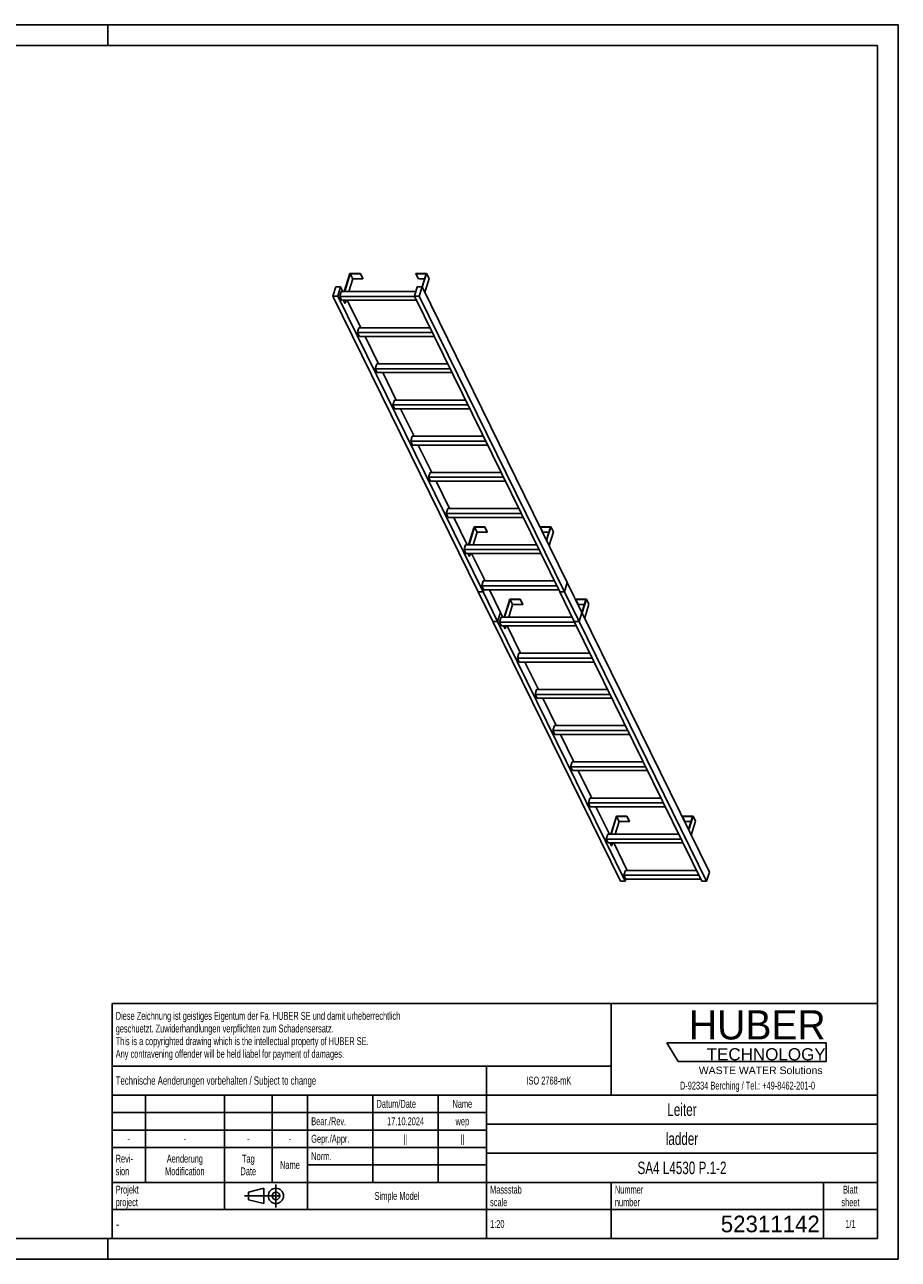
# Model space of a CAD drawing. Header units: millimetres. Extents: x 0 to 8400, y 0 to 5940.
# Tile 2 of 2: x 4200 to 8400, y 0 to 5940. Entities that reach past the tile are written whole.
import ezdxf

# ---------------------------------------------------------------- set-up
doc = ezdxf.new("R2010")
doc.units = ezdxf.units.MM
doc.header["$LTSCALE"] = 462
doc.linetypes.add('CENTER', pattern=[0.6, 0.375, -0.075, 0.075, -0.075])
doc.layers.get('0').update_dxf_attribs({"linetype": 'CONTINUOUS'})
doc.layers.add('HUBER_Logo_BL1', color=7, linetype='CONTINUOUS')
doc.styles.get("Standard").update_dxf_attribs({"font": 'txt', "width": 0.7})
doc.styles.add('TEXTSTYLE_2', font='txt')
doc.styles.add('TEXTSTYLE_3', font='arial.ttf')
doc.styles.add('TEXTSTYLE_4', font='txt', dxfattribs={"width": 0.8})
doc.styles.add('TEXTSTYLE_5', font='txt')

# ---------------------------------------------------------------- blocks, each defined once
blk = doc.blocks.new('HUBER_LOGO_BL1', base_point=(7675, 1007.5))
at = {"layer": 'HUBER_Logo_BL1', "color": 5, "linetype": 'Continuous'}
for p, q in [((8052.9, 1042), (7287.9, 1042)), ((7287.9, 1042), (7341.9, 952)), ((8052.9, 1042), (8052.9, 952)), ((7341.9, 952), (8052.9, 952))]:
    blk.add_line(p, q, dxfattribs=at)
at = {"layer": 'HUBER_Logo_BL1', "color": 2, "linetype": 'Continuous', "attachment_point": 3, "line_spacing_factor": 0.78}
for s, insert, char_height, width, style in [('HUBER\\P\\fArial;\\H58.5;TECHNOLOGY ', (8050.7, 1198.2), 140.4, 775.343, 'TEXTSTYLE_2'), ('WASTE WATER Solutions', (8036, 927.2), 36, 594.067, 'TEXTSTYLE_3')]:
    blk.add_mtext(s, dxfattribs=dict(at, insert=insert, char_height=char_height, width=width, style=style))
at = {"layer": 'HUBER_Logo_BL1', "color": 2, "linetype": 'Continuous', "insert": (7675, 854.8), "char_height": 38, "width": 1621.786, "attachment_point": 2, "line_spacing_factor": 0.96}
blk.add_mtext('D-92334 Berching / Tel.: +49-8462-201-0', dxfattribs=at)
blk = doc.blocks.new('PROJEKTIONSMETHODE_1_BL2', base_point=(5360, 305))
at = {"color": 2, "linetype": 'CENTER'}
for p, q in [((5407.7, 360), (5407.7, 250)), ((5257.3, 305), (5462.7, 305))]:
    blk.add_line(p, q, dxfattribs=at)
at = {"color": 2, "linetype": 'Continuous'}
for p, q in [((5275.7, 323.3), (5349, 341.7)), ((5275.7, 286.7), (5275.7, 323.3)), ((5349, 268.3), (5349, 341.7)), ((5275.7, 286.7), (5349, 268.3))]:
    blk.add_line(p, q, dxfattribs=at)
for radius in [36.7, 18.3]:
    blk.add_circle((5407.7, 305), radius, dxfattribs=at)
blk = doc.blocks.new('*T14')
at = {"color": 3, "linetype": 'Continuous'}
for p, q in [((0, 0), (3680, 0)), ((0, 0), (0, -1130)), ((2400, 0), (2400, -440)), ((3680, 0), (3680, -1130)), ((0, -300), (2400, -300)), ((1800, -300), (1800, -1130)), ((0, -440), (3680, -440)), ((160, -440), (160, -860)), ((540, -440), (540, -990)), ((770, -440), (770, -860)), ((940, -440), (940, -990)), ((1254, -440), (1254, -860)), ((1568, -440), (1568, -860)), ((0, -524), (1800, -524)), ((1800, -580), (3680, -580)), ((0, -608), (1800, -608)), ((0, -692), (1800, -692)), ((1800, -720), (3680, -720)), ((940, -776), (1800, -776)), ((0, -860), (3680, -860)), ((2400, -860), (2400, -1130)), ((3420, -860), (3420, -1130)), ((0, -990), (3680, -990)), ((0, -1130), (3680, -1130))]:
    blk.add_line(p, q, dxfattribs=at)
at = {"color": 2, "linetype": 'Continuous', "line_spacing_factor": 0.96}
for s, insert, char_height, width, attachment_point in [('Diese Zeichnung ist geistiges Eigentum der Fa. HUBER SE und damit urheberrechtlich \\Pgeschuetzt. Zuwiderhandlungen verpflichten zum Schadensersatz.\\PThis is a copyrighted drawing which is the intellectual property of HUBER SE.\\PAny contravening offender will be held liabel for payment of damages.', (17.5, -39.8), 38, 4429.714, 1), ('Technische Aenderungen vorbehalten / Subject to change', (17.5, -350), 40, 3049.524, 1), ('ISO 2768-mK', (2100, -351), 38, 665.905, 2), ('Datum/Date', (1271.5, -463), 38, 584.476, 1), ('Name', (1684, -463), 38, 253.333, 2), ('Leiter', (2740, -480), 60, 480, 2), ('Bear./Rev.', (957.5, -547), 38, 544.667, 1), ('17.10.2024', (1411, -547), 38, 546.476, 2), ('wep', (1684, -547), 38, 199.048, 2), ('-', (80, -631), 38, 68.762, 2), ('-', (350, -631), 38, 68.762, 2), ('-', (655, -631), 38, 68.762, 2), ('-', (855, -631), 38, 68.762, 2), ('Gepr./Appr.', (957.5, -631), 38, 598.952, 1), ('||', (1411, -631), 38, 101.333, 2), ('||', (1684, -631), 38, 101.333, 2), ('ladder', (2740, -620), 60, 502.857, 2), ('Revi-\\Psion', (17.5, -726.6), 38, 276.857, 1), ('Aenderung\\PModification', (350, -726.6), 38, 606.19, 2), ('Tag\\PDate', (655, -726.6), 38, 235.238, 2), ('Name', (855, -757), 38, 253.333, 2), ('Norm. ', (957.5, -715), 38, 351.048, 1), ('SA4 L4530 P.1-2', (2740, -760), 60, 1351.429, 2), ('Projekt\\Pproject', (17.5, -875.6), 38, 367.333, 1), ('Massstab\\Pscale', (1817.5, -875.6), 38, 448.762, 1), ('Nummer\\Pnumber', (2417.5, -875.6), 38, 372.762, 1), ('Blatt\\Psheet', (3550, -875.6), 38, 275.048, 2), ('Simple Model', (1370, -906), 38, 656.857, 2), ('1:20', (1817.5, -1041), 38, 204.476, 1), ('1/1', (3550, -1041), 38, 159.238, 2)]:
    blk.add_mtext(s, dxfattribs=dict(at, insert=insert, char_height=char_height, width=width, attachment_point=attachment_point))
for s, insert, char_height, width, attachment_point, style in [('-', (17.5, -1035), 50, 36.667, 1, 'TEXTSTYLE_4'), ('52311142', (3402.5, -1020), 80, 946.667, 3, 'TEXTSTYLE_5')]:
    blk.add_mtext(s, dxfattribs=dict(at, insert=insert, char_height=char_height, width=width, attachment_point=attachment_point, style=style))

msp = doc.modelspace()

# ---------------------------------------------------------------- linework, layer by layer
at = {"color": 7, "linetype": 'Continuous'}
for p, q in [((0, 5940), (8400, 5940)), ((8400, 0), (8400, 5940)), ((5763.456, 4743.212), (5736.54, 4656.111)), ((5738.382, 4656.111), (5764.814, 4741.645)), ((5777.016, 4716.781), (5758.267, 4656.111)), ((5814.115, 4743.212), (5763.456, 4743.212)), ((5764.814, 4741.645), (5777.016, 4716.781)), ((5764.814, 4741.645), (5813.63, 4741.645)), ((5777.016, 4716.781), (5825.832, 4716.781)), ((5813.63, 4741.645), (5814.115, 4743.212)), ((5813.63, 4741.645), (5825.832, 4716.781)), ((5814.115, 4743.212), (5826.316, 4718.347)), ((5825.832, 4716.781), (5826.316, 4718.347)), ((6081.222, 4743.212), (6080.738, 4741.645)), ((6080.738, 4741.645), (6092.94, 4716.781)), ((6080.738, 4741.645), (6129.554, 4741.645)), ((6131.881, 4743.212), (6081.222, 4743.212)), ((6092.94, 4716.781), (6121.871, 4716.781)), ((6129.554, 4741.645), (6110.233, 4679.121)), ((6111.367, 4676.83), (6131.881, 4743.212)), ((6123.569, 4651.965), (6144.082, 4718.347)), ((6131.881, 4743.212), (6144.082, 4718.347)), ((5695.766, 4679.118), (5681.969, 4634.468)), ((6380.515, 3210.981), (5681.969, 4634.468)), ((5681.969, 4634.468), (5704.995, 4634.468)), ((5718.793, 4679.118), (5695.766, 4679.118)), ((5704.995, 4634.468), (5718.793, 4679.118)), ((6403.541, 3210.981), (5704.995, 4634.468)), ((5721.626, 4656.111), (5714.364, 4632.611)), ((5730.083, 4656.111), (5718.793, 4679.118)), ((6080.108, 4656.111), (5721.626, 4656.111)), ((6087.217, 4679.118), (6073.42, 4634.468)), ((6771.966, 3210.981), (6073.42, 4634.468)), ((6073.42, 4634.468), (6096.446, 4634.468)), ((6110.244, 4679.118), (6087.217, 4679.118)), ((6096.446, 4634.468), (6110.244, 4679.118)), ((6794.992, 3210.981), (6096.446, 4634.468)), ((6808.79, 3255.631), (6110.244, 4679.118)), ((5723.515, 4613.963), (5714.364, 4632.611)), ((6074.331, 4632.611), (5714.364, 4632.611)), ((5723.515, 4613.963), (6083.482, 4613.963)), ((5739.348, 4600.848), (5732.912, 4613.963)), ((5734.754, 4613.963), (5741.19, 4600.848)), ((5739.348, 4600.848), (5741.19, 4600.848)), ((5745.243, 4613.963), (5741.19, 4600.848)), ((5815.495, 4482.06), (5750.767, 4613.963)), ((5807.038, 4482.06), (5799.776, 4458.56)), ((5808.927, 4439.912), (5799.776, 4458.56)), ((6159.743, 4458.56), (5799.776, 4458.56)), ((6148.211, 4482.06), (5807.038, 4482.06)), ((5808.927, 4439.912), (6168.894, 4439.912)), ((5900.907, 4308.009), (5836.178, 4439.912)), ((5892.449, 4308.009), (5885.187, 4284.509)), ((5894.339, 4265.861), (5885.187, 4284.509)), ((6245.155, 4284.509), (5885.187, 4284.509)), ((6233.622, 4308.009), (5892.449, 4308.009)), ((5894.339, 4265.861), (6254.306, 4265.861)), ((5986.318, 4133.958), (5921.59, 4265.861)), ((5977.861, 4133.958), (5970.599, 4110.459)), ((5979.75, 4091.81), (5970.599, 4110.459)), ((6330.566, 4110.459), (5970.599, 4110.459)), ((6319.034, 4133.958), (5977.861, 4133.958)), ((5979.75, 4091.81), (6339.717, 4091.81)), ((6071.73, 3959.908), (6007.002, 4091.81)), ((6063.273, 3959.908), (6056.011, 3936.408)), ((6415.978, 3936.408), (6056.011, 3936.408)), ((6065.162, 3917.76), (6056.011, 3936.408)), ((6404.446, 3959.908), (6063.273, 3959.908)), ((6065.162, 3917.76), (6425.129, 3917.76)), ((6157.142, 3785.857), (6092.413, 3917.76)), ((6148.685, 3785.857), (6141.423, 3762.357)), ((6150.574, 3743.709), (6141.423, 3762.357)), ((6501.39, 3762.357), (6141.423, 3762.357)), ((6489.858, 3785.857), (6148.685, 3785.857)), ((6150.574, 3743.709), (6510.541, 3743.709)), ((6242.554, 3611.806), (6177.825, 3743.709)), ((6234.096, 3611.806), (6226.834, 3588.306)), ((6235.986, 3569.658), (6226.834, 3588.306)), ((6586.801, 3588.306), (6226.834, 3588.306)), ((6575.269, 3611.806), (6234.096, 3611.806)), ((6235.986, 3569.658), (6595.953, 3569.658)), ((6327.965, 3437.755), (6263.237, 3569.658)), ((6361.338, 3524.856), (6334.422, 3437.755)), ((6336.264, 3437.755), (6362.696, 3523.289)), ((6411.997, 3524.856), (6361.338, 3524.856)), ((6374.898, 3498.425), (6362.696, 3523.289)), ((6362.696, 3523.289), (6411.512, 3523.289)), ((6411.512, 3523.289), (6411.997, 3524.856)), ((6423.714, 3498.425), (6411.512, 3523.289)), ((6424.198, 3499.992), (6411.997, 3524.856)), ((6679.104, 3524.856), (6678.62, 3523.289)), ((6690.822, 3498.425), (6678.62, 3523.289)), ((6678.62, 3523.289), (6727.436, 3523.289)), ((6729.763, 3524.856), (6679.104, 3524.856)), ((6727.436, 3523.289), (6708.119, 3460.777)), ((6709.249, 3458.474), (6729.763, 3524.856)), ((6741.964, 3499.992), (6729.763, 3524.856)), ((6356.15, 3437.755), (6374.898, 3498.425)), ((6374.898, 3498.425), (6423.714, 3498.425)), ((6423.714, 3498.425), (6424.198, 3499.992)), ((6690.822, 3498.425), (6719.753, 3498.425)), ((6721.451, 3433.61), (6741.964, 3499.992)), ((6319.508, 3437.755), (6312.246, 3414.255)), ((6672.213, 3414.255), (6312.246, 3414.255)), ((6321.397, 3395.607), (6312.246, 3414.255)), ((6660.681, 3437.755), (6319.508, 3437.755)), ((6321.397, 3395.607), (6681.364, 3395.607)), ((6337.23, 3382.493), (6330.794, 3395.607)), ((6339.072, 3382.493), (6332.636, 3395.607)), ((6339.072, 3382.493), (6343.125, 3395.607)), ((6413.377, 3263.705), (6348.649, 3395.607)), ((6337.23, 3382.493), (6339.072, 3382.493)), ((6380.515, 3210.981), (6380.564, 3210.981)), ((6380.56, 3210.967), (6380.545, 3210.919)), ((6450.644, 3068.073), (6380.545, 3210.919)), ((6380.545, 3210.919), (6403.572, 3210.919)), ((6380.564, 3210.981), (6380.56, 3210.967)), ((6380.564, 3210.981), (6403.541, 3210.981)), ((6404.92, 3263.705), (6397.658, 3240.205)), ((6406.809, 3221.556), (6397.658, 3240.205)), ((6757.625, 3240.205), (6397.658, 3240.205)), ((6403.541, 3210.981), (6406.809, 3221.556)), ((6403.572, 3210.919), (6403.586, 3210.967)), ((6473.67, 3068.073), (6403.572, 3210.919)), ((6403.586, 3210.967), (6406.854, 3221.542)), ((6746.093, 3263.705), (6404.92, 3263.705)), ((6406.809, 3221.556), (6766.776, 3221.556)), ((6406.854, 3221.542), (6406.859, 3221.556)), ((6487.468, 3112.723), (6434.06, 3221.556)), ((6771.966, 3210.981), (6772.015, 3210.981)), ((6772.011, 3210.967), (6771.996, 3210.919)), ((6842.095, 3068.073), (6771.996, 3210.919)), ((6771.996, 3210.919), (6795.023, 3210.919)), ((6772.015, 3210.981), (6772.011, 3210.967)), ((6772.015, 3210.981), (6794.992, 3210.981)), ((6794.992, 3210.981), (6808.771, 3255.569)), ((6795.023, 3210.919), (6795.037, 3210.967)), ((6865.121, 3068.073), (6795.023, 3210.919)), ((6795.037, 3210.967), (6808.82, 3255.569)), ((6808.771, 3255.569), (6808.775, 3255.583)), ((6808.82, 3255.569), (6808.771, 3255.569)), ((6808.775, 3255.583), (6808.79, 3255.631)), ((6878.919, 3112.723), (6808.82, 3255.569)), ((6532.162, 3176.755), (6505.245, 3089.654)), ((6507.088, 3089.654), (6533.52, 3175.188)), ((6526.973, 3089.654), (6545.721, 3150.323)), ((6582.82, 3176.755), (6532.162, 3176.755)), ((6533.52, 3175.188), (6582.336, 3175.188)), ((6533.52, 3175.188), (6545.721, 3150.323)), ((6545.721, 3150.323), (6594.538, 3150.323)), ((6582.336, 3175.188), (6582.82, 3176.755)), ((6582.336, 3175.188), (6594.538, 3150.323)), ((6582.82, 3176.755), (6595.022, 3151.89)), ((6594.538, 3150.323), (6595.022, 3151.89)), ((6849.928, 3176.755), (6849.444, 3175.188)), ((6849.444, 3175.188), (6861.645, 3150.323)), ((6849.444, 3175.188), (6898.26, 3175.188)), ((6900.586, 3176.755), (6849.928, 3176.755)), ((6861.645, 3150.323), (6890.576, 3150.323)), ((6898.26, 3175.188), (6878.953, 3112.712)), ((6880.072, 3110.372), (6900.586, 3176.755)), ((6892.274, 3085.508), (6912.788, 3151.89)), ((6900.586, 3176.755), (6912.788, 3151.89)), ((6473.67, 3068.073), (6487.449, 3112.661)), ((6473.716, 3068.059), (6487.499, 3112.661)), ((6490.331, 3089.654), (6483.069, 3066.154)), ((6487.449, 3112.661), (6487.453, 3112.675)), ((6487.499, 3112.661), (6487.449, 3112.661)), ((6487.453, 3112.675), (6487.468, 3112.723)), ((6498.789, 3089.654), (6487.499, 3112.661)), ((6831.505, 3089.654), (6490.331, 3089.654)), ((6865.121, 3068.073), (6878.9, 3112.661)), ((6865.167, 3068.059), (6878.949, 3112.661)), ((6878.9, 3112.661), (6878.904, 3112.675)), ((6878.949, 3112.661), (6878.9, 3112.661)), ((6878.904, 3112.675), (6878.919, 3112.723)), ((6878.953, 3112.712), (6878.939, 3112.664)), ((7492.084, 1863.225), (6878.949, 3112.661)), ((6450.644, 3068.073), (6450.693, 3068.073)), ((6450.689, 3068.059), (6450.674, 3068.011)), ((7063.808, 1818.575), (6450.674, 3068.011)), ((6450.674, 3068.011), (6473.701, 3068.011)), ((6450.693, 3068.073), (6450.689, 3068.059)), ((6450.693, 3068.073), (6473.67, 3068.073)), ((6473.701, 3068.011), (6473.716, 3068.059)), ((7086.835, 1818.575), (6473.701, 3068.011)), ((6492.221, 3047.506), (6483.069, 3066.154)), ((6843.037, 3066.154), (6483.069, 3066.154)), ((6492.221, 3047.506), (6852.188, 3047.506)), ((6501.618, 3047.506), (6508.053, 3034.391)), ((6503.46, 3047.506), (6509.896, 3034.391)), ((6508.053, 3034.391), (6509.896, 3034.391)), ((6509.896, 3034.391), (6513.948, 3047.506)), ((6584.201, 2915.603), (6519.472, 3047.506)), ((6842.095, 3068.073), (6842.144, 3068.073)), ((6842.14, 3068.059), (6842.125, 3068.011)), ((7455.259, 1818.575), (6842.125, 3068.011)), ((6842.125, 3068.011), (6865.152, 3068.011)), ((6842.144, 3068.073), (6842.14, 3068.059)), ((6842.144, 3068.073), (6865.121, 3068.073)), ((6865.152, 3068.011), (6865.167, 3068.059)), ((7478.286, 1818.575), (6865.152, 3068.011)), ((6575.743, 2915.603), (6568.481, 2892.103)), ((6916.916, 2915.603), (6575.743, 2915.603)), ((6928.448, 2892.103), (6568.481, 2892.103)), ((6577.632, 2873.455), (6568.481, 2892.103)), ((6577.632, 2873.455), (6937.6, 2873.455)), ((6669.612, 2741.552), (6604.884, 2873.455)), ((6661.155, 2741.552), (6653.893, 2718.052)), ((7002.328, 2741.552), (6661.155, 2741.552)), ((6663.044, 2699.404), (6653.893, 2718.052)), ((7013.86, 2718.052), (6653.893, 2718.052)), ((6663.044, 2699.404), (7023.011, 2699.404)), ((6755.024, 2567.501), (6690.296, 2699.404)), ((6746.567, 2567.501), (6739.305, 2544.002)), ((7087.74, 2567.501), (6746.567, 2567.501)), ((7099.272, 2544.002), (6739.305, 2544.002)), ((6748.456, 2525.353), (6739.305, 2544.002)), ((6748.456, 2525.353), (7108.423, 2525.353)), ((6840.436, 2393.451), (6775.707, 2525.353)), ((6831.978, 2393.451), (6824.716, 2369.951)), ((7173.151, 2393.451), (6831.978, 2393.451)), ((7184.683, 2369.951), (6824.716, 2369.951)), ((6833.868, 2351.302), (6824.716, 2369.951)), ((6833.868, 2351.302), (7193.835, 2351.302)), ((6925.847, 2219.4), (6861.119, 2351.302)), ((6917.39, 2219.4), (6910.128, 2195.9)), ((7258.563, 2219.4), (6917.39, 2219.4)), ((7270.095, 2195.9), (6910.128, 2195.9)), ((6919.279, 2177.252), (6910.128, 2195.9)), ((6919.279, 2177.252), (7279.246, 2177.252)), ((7011.259, 2045.349), (6946.531, 2177.252)), ((7044.632, 2132.45), (7017.716, 2045.349)), ((7019.558, 2045.349), (7045.99, 2130.883)), ((7058.192, 2106.019), (7039.443, 2045.349)), ((7095.29, 2132.45), (7044.632, 2132.45)), ((7058.192, 2106.019), (7045.99, 2130.883)), ((7045.99, 2130.883), (7094.806, 2130.883)), ((7107.008, 2106.019), (7058.192, 2106.019)), ((7094.806, 2130.883), (7095.29, 2132.45)), ((7107.008, 2106.019), (7094.806, 2130.883)), ((7107.492, 2107.585), (7095.29, 2132.45)), ((7107.492, 2107.585), (7107.008, 2106.019)), ((7362.398, 2132.45), (7361.914, 2130.883)), ((7374.116, 2106.019), (7361.914, 2130.883)), ((7361.914, 2130.883), (7410.73, 2130.883)), ((7413.056, 2132.45), (7362.398, 2132.45)), ((7403.046, 2106.019), (7374.116, 2106.019)), ((7410.73, 2130.883), (7391.412, 2068.371)), ((7392.543, 2066.068), (7413.056, 2132.45)), ((7425.258, 2107.585), (7404.744, 2041.203)), ((7425.258, 2107.585), (7413.056, 2132.45)), ((7002.802, 2045.349), (6995.54, 2021.849)), ((7004.691, 2003.201), (6995.54, 2021.849)), ((7355.507, 2021.849), (6995.54, 2021.849)), ((7343.975, 2045.349), (7002.802, 2045.349)), ((7004.691, 2003.201), (7364.658, 2003.201)), ((7020.524, 1990.086), (7014.088, 2003.201)), ((7022.366, 1990.086), (7015.93, 2003.201)), ((7022.366, 1990.086), (7020.524, 1990.086)), ((7026.419, 2003.201), (7022.366, 1990.086)), ((7096.671, 1871.298), (7031.942, 2003.201)), ((7088.214, 1871.298), (7080.952, 1847.798)), ((7090.103, 1829.15), (7080.952, 1847.798)), ((7440.919, 1847.798), (7080.952, 1847.798)), ((7429.387, 1871.298), (7088.214, 1871.298)), ((7478.286, 1818.575), (7492.084, 1863.225)), ((7063.808, 1818.575), (7086.835, 1818.575)), ((7086.835, 1818.575), (7090.103, 1829.15)), ((7090.103, 1829.15), (7450.07, 1829.15)), ((7455.259, 1818.575), (7478.286, 1818.575)), ((0, 0), (8400, 0))]:
    msp.add_line(p, q, dxfattribs=at)
at = {"color": 3, "linetype": 'Continuous'}
for p, q in [((8400, 5940), (0, 5940)), ((4600, 5940), (4600, 5840)), ((8400, 5940), (8400, 0)), ((4600, 0), (4600, 100)), ((8400, 0), (0, 0))]:
    msp.add_line(p, q, dxfattribs=at)
at = {"color": 5, "linetype": 'Continuous'}
for p, q in [((8300, 5840), (100, 5840)), ((8300, 100), (8300, 5840)), ((100, 100), (8300, 100))]:
    msp.add_line(p, q, dxfattribs=at)

# ---------------------------------------------------------------- block references
msp.add_blockref('*T14', (4620, 1230))
at = {"color": 2, "linetype": 'Continuous'}
msp.add_blockref('PROJEKTIONSMETHODE_1_BL2', (5360, 305), dxfattribs=at)
at = {"layer": 'HUBER_Logo_BL1'}
msp.add_blockref('HUBER_LOGO_BL1', (7674.994, 1007.484), dxfattribs=at)

doc.saveas('drawing.dxf')
